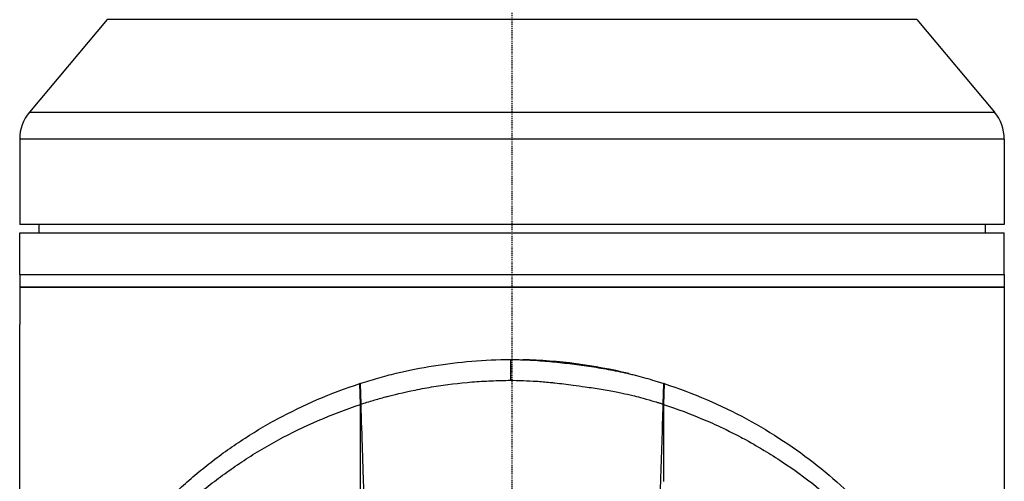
# Model space of a CAD drawing. Header units: millimetres. Extents: x 0 to 4378, y 0 to 2376.
# Tile 176 of 236: x 2194 to 2312, y 1314 to 1369. Entities that reach past the tile are written whole.
import ezdxf

# ---------------------------------------------------------------- set-up
doc = ezdxf.new("R2010")
doc.units = ezdxf.units.MM
doc.header["$LTSCALE"] = 0.2
doc.linetypes.add('CENTER2', pattern=[1.125, 0.75, -0.125, 0.125, -0.125])
doc.layers.add('02_Center Line', color=1, linetype='CENTER2')

# ---------------------------------------------------------------- blocks, each defined once
blk = doc.blocks.new('A$C6df8b870')
for p, q in [((-48.51, 709.46), (-57.83, 698.35)), ((48.51, 709.46), (-48.51, 709.46)), ((48.51, 709.46), (57.83, 698.35)), ((-57.83, 698.35), (57.83, 698.35)), ((59, 695.14), (-59, 695.14)), ((-59, 695.14), (-59, 684.9)), ((59, 695.14), (59, 684.9)), ((59, 684.9), (-59, 684.9)), ((-56.7, 684.9), (-56.71, 683.9)), ((56.7, 684.9), (56.71, 683.9)), ((-59, 683.9), (59, 683.9)), ((-59, 678.9), (-59, 683.9)), ((59, 678.9), (59, 683.9)), ((-59, 678.9), (59, 678.9)), ((-59, 678.9), (59, 678.9)), ((-59, 678.9), (-59, 677.4)), ((59, 678.9), (59, 677.4)), ((59, 677.4), (-59, 677.4)), ((-59, 677.4), (-59, 672.9)), ((-59, 677.4), (59, 677.4)), ((59, 677.4), (59, 672.9)), ((-59, 629.7), (-59, 672.9)), ((59, 672.9), (59, 609.7)), ((-0.18, 668.71), (-0.17, 666.22)), ((-18.21, 665.84), (-18.23, 665.83)), ((-18.15, 663.33), (-18.23, 665.83)), ((-18.21, 665.84), (-18.13, 663.35)), ((18.13, 663.35), (18.2, 665.84)), ((18.22, 665.83), (18.14, 663.33)), ((18.22, 665.83), (18.2, 665.84)), ((18.13, 663.35), (18.14, 663.33))]:
    blk.add_line(p, q)
for centre, radius, start, end in [((-54, 695.14), 5, 140, 180), ((54, 695.14), 5, 0, 40), ((0, 609.7), 59, 76.2705, 88.7519)]:
    blk.add_arc(centre, radius, start, end)
for points, knots in [([(-18.21, 665.84), (-17.86, 665.95), (-17.5, 666.07), (-17.15, 666.17), (-16.79, 666.28), (-16.43, 666.38), (-16.07, 666.48), (-15.71, 666.58), (-15.35, 666.68), (-14.98, 666.78), (-14.62, 666.88), (-14.25, 666.97), (-13.89, 667.06), (-12.42, 667.41), (-10.92, 667.71), (-9.41, 667.95), (-7.89, 668.2), (-6.36, 668.39), (-4.82, 668.51), (-3.28, 668.64), (-1.73, 668.71), (-0.18, 668.71)], [-1, -1, -1, -1, -0.9375, -0.9375, -0.9375, -0.875, -0.875, -0.875, -0.8125, -0.8125, -0.8125, -0.75, -0.75, -0.75, -0.5, -0.5, -0.5, -0.25, -0.25, -0.25, 0, 0, 0, 0]), ([(-0.18, 668.71), (0.02, 668.71), (0.22, 668.71), (0.42, 668.71), (0.61, 668.71), (0.81, 668.7), (1.01, 668.69), (1.4, 668.68), (1.8, 668.67), (2.19, 668.65), (2.98, 668.6), (3.76, 668.55), (4.55, 668.47), (5.33, 668.4), (6.11, 668.31), (6.89, 668.22), (7.67, 668.12), (8.44, 668.02), (9.22, 667.91), (9.99, 667.79), (10.76, 667.67), (11.52, 667.53), (12.29, 667.39), (13.05, 667.23), (13.8, 667.06), (13.99, 667.02), (14.17, 666.97), (14.36, 666.93), (14.55, 666.88), (14.73, 666.84), (14.92, 666.79), (15.29, 666.69), (15.66, 666.59), (16.02, 666.49), (16.39, 666.39), (16.76, 666.28), (17.12, 666.17), (17.3, 666.12), (17.48, 666.06), (17.66, 666.01), (17.84, 665.95), (18.02, 665.89), (18.2, 665.84)], [-1, -1, -1, -1, -0.96875, -0.96875, -0.96875, -0.9375, -0.9375, -0.9375, -0.875, -0.875, -0.875, -0.75, -0.75, -0.75, -0.625, -0.625, -0.625, -0.5, -0.5, -0.5, -0.375, -0.375, -0.375, -0.25, -0.25, -0.25, -0.21875, -0.21875, -0.21875, -0.1875, -0.1875, -0.1875, -0.125, -0.125, -0.125, -0.0625, -0.0625, -0.0625, -0.03125, -0.03125, -0.03125, 0, 0, 0, 0]), ([(-49.17, 642.32), (-47.53, 644.79), (-45.67, 647.19), (-43.58, 649.49), (-43.06, 650.06), (-42.52, 650.63), (-41.96, 651.19), (-41.41, 651.75), (-40.84, 652.3), (-40.26, 652.84), (-39.97, 653.11), (-39.67, 653.38), (-39.37, 653.65), (-39.07, 653.92), (-38.77, 654.19), (-38.46, 654.45), (-38.16, 654.71), (-37.84, 654.97), (-37.53, 655.23), (-37.22, 655.49), (-36.9, 655.75), (-36.58, 656), (-35.93, 656.51), (-35.27, 657.01), (-34.6, 657.5), (-33.92, 657.99), (-33.23, 658.47), (-32.53, 658.93), (-31.82, 659.4), (-31.1, 659.86), (-30.37, 660.3), (-29.63, 660.74), (-28.88, 661.17), (-28.11, 661.58), (-26.58, 662.41), (-24.98, 663.19), (-23.33, 663.9), (-21.68, 664.61), (-19.98, 665.26), (-18.23, 665.83)], [-1, -1, -1, -1, -0.75, -0.75, -0.75, -0.6875, -0.6875, -0.6875, -0.625, -0.625, -0.625, -0.59375, -0.59375, -0.59375, -0.5625, -0.5625, -0.5625, -0.53125, -0.53125, -0.53125, -0.5, -0.5, -0.5, -0.4375, -0.4375, -0.4375, -0.375, -0.375, -0.375, -0.3125, -0.3125, -0.3125, -0.25, -0.25, -0.25, -0.125, -0.125, -0.125, 0, 0, 0, 0]), ([(-18.13, 663.35), (-17.88, 663.43), (-17.64, 663.51), (-17.11, 663.67), (-16.8, 663.76), (-16.15, 663.95), (-15.64, 664.09), (-15.03, 664.26), (-14.96, 664.28), (-14.24, 664.47), (-13.06, 664.76), (-10.87, 665.2), (-10.13, 665.34), (-7.87, 665.7), (-6.34, 665.89), (-4.03, 666.08), (-3.26, 666.12), (-1.72, 666.19), (-0.95, 666.21), (-0.17, 666.22)], [-1.925983, -1.925983, -1.925983, -1.925983, -1.875869, -1.875869, -1.820686, -1.820686, -1.653095, -1.653095, -1.624088, -1.624088, -1.164895, -1.164895, -0.929585, -0.929585, -0.463526, -0.463526, -0.231599, -0.231599, 0, 0, 0, 0]), ([(-0.17, 666.22), (0.17, 666.22), (0.74, 666.21), (1.88, 666.17), (2.4, 666.14), (2.91, 666.11)], [-0.3421384, -0.3421384, -0.3421384, -0.3421384, -0.1542602, -0.1542602, -0.0000058, -0.0000058, -0.0000058, -0.0000058]), ([(2.91, 666.11), (3.46, 666.07), (4.01, 666.02), (4.75, 665.95), (4.93, 665.93), (5.86, 665.83), (6.61, 665.74), (7.8, 665.58), (8.28, 665.51), (9.41, 665.35), (10.06, 665.25), (11.02, 665.09), (11.34, 665.03), (11.93, 664.93), (12.21, 664.88), (12.73, 664.78), (12.97, 664.73), (13.64, 664.59), (14.06, 664.5), (14.76, 664.33), (15.09, 664.24), (15.83, 664.03), (16.32, 663.9), (16.97, 663.71), (17.22, 663.64), (17.57, 663.53), (17.72, 663.48), (17.9, 663.42), (18.01, 663.39), (18.13, 663.35)], [0, 0, 0, 0, 0.166671, 0.166671, 0.221871, 0.221871, 0.444489, 0.444489, 0.598255, 0.598255, 0.802929, 0.802929, 0.904924, 0.904924, 0.994423, 0.994423, 1.072733, 1.072733, 1.212093, 1.212093, 1.315259, 1.315259, 1.467472, 1.467472, 1.537706, 1.537706, 1.574978, 1.574978, 1.639288, 1.639288, 1.639288, 1.639288]), ([(18.22, 665.83), (19.98, 665.26), (21.68, 664.61), (23.33, 663.9), (24.98, 663.19), (26.57, 662.42), (28.11, 661.59), (31.18, 659.93), (34, 658.04), (36.57, 656.01), (39.15, 653.97), (41.48, 651.78), (43.58, 649.49), (45.67, 647.19), (47.53, 644.79), (49.17, 642.32)], [-1, -1, -1, -1, -0.875, -0.875, -0.875, -0.75, -0.75, -0.75, -0.5, -0.5, -0.5, -0.25, -0.25, -0.25, 0, 0, 0, 0]), ([(-48.93, 639.9), (-47.3, 642.36), (-45.45, 644.75), (-43.37, 647.04), (-42.85, 647.61), (-42.31, 648.18), (-41.76, 648.73), (-41.21, 649.29), (-40.64, 649.84), (-40.06, 650.38), (-39.77, 650.65), (-39.48, 650.92), (-39.18, 651.19), (-38.88, 651.45), (-38.58, 651.71), (-38.28, 651.98), (-37.97, 652.24), (-37.66, 652.5), (-37.35, 652.76), (-37.04, 653.02), (-36.72, 653.28), (-36.4, 653.53), (-35.76, 654.04), (-35.1, 654.53), (-34.43, 655.02), (-33.76, 655.5), (-33.08, 655.98), (-32.37, 656.44), (-31.67, 656.91), (-30.96, 657.36), (-30.22, 657.8), (-29.49, 658.24), (-28.74, 658.67), (-27.98, 659.08), (-26.46, 659.91), (-24.87, 660.69), (-23.23, 661.39), (-21.58, 662.1), (-19.89, 662.76), (-18.15, 663.33)], [0, 0, 0, 0, 0.25, 0.25, 0.25, 0.3125, 0.3125, 0.3125, 0.375, 0.375, 0.375, 0.40625, 0.40625, 0.40625, 0.4375, 0.4375, 0.4375, 0.46875, 0.46875, 0.46875, 0.5, 0.5, 0.5, 0.5625, 0.5625, 0.5625, 0.625, 0.625, 0.625, 0.6875, 0.6875, 0.6875, 0.75, 0.75, 0.75, 0.875, 0.875, 0.875, 1, 1, 1, 1]), ([(-18.14, 640.09), (-18.14, 641.01), (-18.14, 641.94), (-18.14, 642.88), (-18.14, 642.93), (-18.14, 642.98), (-18.14, 643.03), (-18.15, 643.93), (-18.15, 644.83), (-18.15, 645.73), (-18.15, 645.82), (-18.15, 645.92), (-18.15, 646.01), (-18.15, 646.89), (-18.15, 647.76), (-18.15, 648.64), (-18.15, 648.76), (-18.15, 648.89), (-18.15, 649.02), (-18.15, 649.88), (-18.15, 650.74), (-18.15, 651.6), (-18.15, 651.74), (-18.15, 651.89), (-18.15, 652.04), (-18.15, 652.89), (-18.15, 653.74), (-18.15, 654.6), (-18.15, 654.63), (-18.15, 654.67), (-18.15, 654.7), (-18.15, 655.68), (-18.15, 656.65), (-18.15, 657.62), (-18.15, 659.53), (-18.15, 661.44), (-18.15, 663.33)], [0, 0, 0, 0, 0.1206948, 0.1206948, 0.1206948, 0.1274688, 0.1274688, 0.1274688, 0.2438816, 0.2438816, 0.2438816, 0.256112, 0.256112, 0.256112, 0.3692231, 0.3692231, 0.3692231, 0.3854414, 0.3854414, 0.3854414, 0.4964218, 0.4964218, 0.4964218, 0.5152549, 0.5152549, 0.5152549, 0.6251524, 0.6251524, 0.6251524, 0.6298026, 0.6298026, 0.6298026, 0.7550606, 0.7550606, 0.7550606, 1, 1, 1, 1]), ([(-18.13, 663.35), (-18.07, 661.39), (-18, 659.52), (-17.94, 657.74), (-17.91, 656.53), (-17.87, 655.35), (-17.83, 654.2), (-17.81, 653.5), (-17.79, 652.82), (-17.77, 652.15), (-17.71, 650.21), (-17.66, 648.35), (-17.61, 646.56), (-17.59, 645.65), (-17.57, 644.72), (-17.54, 643.78), (-17.53, 643.32), (-17.52, 642.86), (-17.5, 642.39), (-17.49, 641.93), (-17.47, 641.57), (-17.47, 641.28), (-17.46, 641.18), (-17.46, 641.08), (-17.46, 641)], [0, 0, 0, 0, 0.25, 0.25, 0.25, 0.4058701, 0.4058701, 0.4058701, 0.5, 0.5, 0.5, 0.75, 0.75, 0.75, 0.875, 0.875, 0.875, 0.9375, 0.9375, 0.9375, 0.9829974, 0.9829974, 0.9829974, 0.9999998, 0.9999998, 0.9999998, 0.9999998]), ([(17.83, 654.13), (17.88, 655.66), (17.93, 657.19), (18.03, 660.27), (18.08, 661.81), (18.13, 663.35)], [0.0000004, 0.0000004, 0.0000004, 0.0000004, 0.4665484, 0.4665484, 0.9319989, 0.9319989, 0.9319989, 0.9319989]), ([(18.14, 663.33), (19.75, 662.81), (21.45, 662.17), (23.23, 661.41), (23.85, 661.14), (24.67, 660.77), (25.65, 660.3), (26.87, 659.7), (27.63, 659.29), (27.98, 659.1), (28.95, 658.57), (29.69, 658.13), (30.22, 657.81), (30.95, 657.37), (31.67, 656.92), (32.37, 656.45), (33.78, 655.52), (35.12, 654.55), (36.4, 653.53), (36.44, 653.5), (36.45, 653.49), (36.47, 653.47), (37.27, 652.84), (38.51, 651.83), (40.06, 650.38), (41.57, 648.98), (42.63, 647.84), (43.36, 647.04), (43.4, 647), (43.46, 646.93), (43.51, 646.87), (45.41, 644.78), (47.23, 642.45), (48.93, 639.9)], [-1, -1, -1, -1, -0.875, -0.875, -0.875, -0.8125, -0.8125, -0.8125, -0.75, -0.75, -0.75, -0.6875, -0.6875, -0.6875, -0.625, -0.625, -0.625, -0.5000062, -0.5000062, -0.5000062, -0.4961503, -0.4961503, -0.4961503, -0.375, -0.375, -0.375, -0.2500563, -0.2500563, -0.2500563, -0.243637, -0.243637, -0.243637, 0, 0, 0, 0]), ([(17.49, 642.08), (17.52, 643.07), (17.55, 644.06), (17.6, 646.03), (17.62, 647.02), (17.71, 650.05), (17.77, 652.09), (17.83, 654.13)], [0.000002, 0.000002, 0.000002, 0.000002, 0.303764, 0.303764, 0.607969, 0.607969, 1.235162, 1.235162, 1.235162, 1.235162])]:
    blk.add_open_spline(points, degree=3, knots=knots)
for points in [[(-18.15, 663.33), (-18.14, 663.34), (-18.14, 663.34), (-18.13, 663.35)], [(18.14, 663.33), (18.14, 660.25), (18.14, 657.17), (18.14, 654.1)]]:
    blk.add_open_spline(points, degree=3)
at = {"layer": '02_Center Line'}
blk.add_line((0, 1165), (0, -20), dxfattribs=at)

msp = doc.modelspace()

# ---------------------------------------------------------------- block references
msp.add_blockref('A$C6df8b870', (2253.115, 659.684))

doc.saveas('drawing.dxf')
